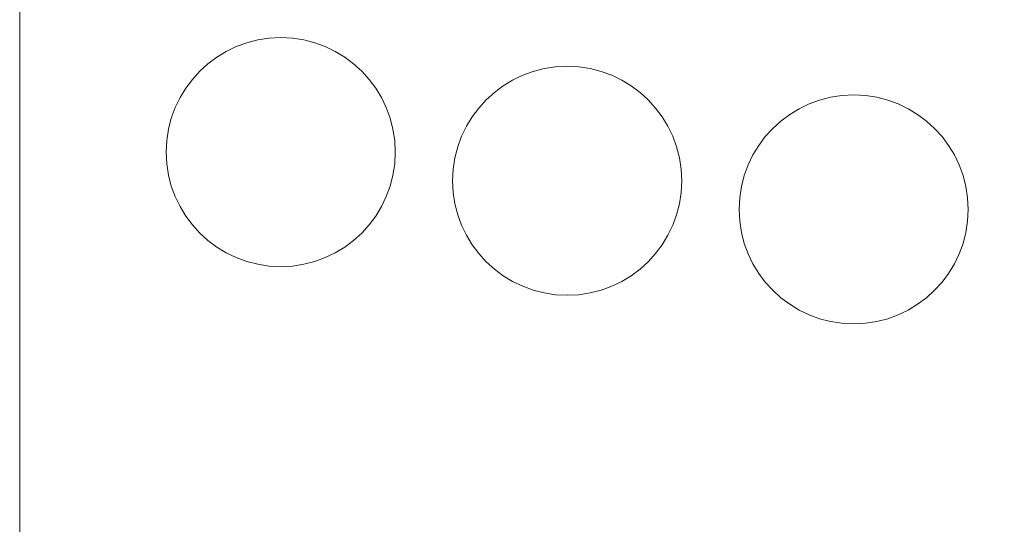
# Model space of a CAD drawing. Header units: millimetres. Extents: x 7 to 595, y -296 to -6.
# Tile 30 of 131: x 9 to 43, y -43 to -25. Entities that reach past the tile are written whole.
import ezdxf

# ---------------------------------------------------------------- set-up
doc = ezdxf.new("R2010")
doc.units = ezdxf.units.MM
doc.header["$MEASUREMENT"] = 0
doc.layers.add('Layer 1', color=7, linetype='Continuous', lineweight=0)

# ---------------------------------------------------------------- blocks, each defined once
blk = doc.blocks.new('Block_0')
at = {"layer": 'Layer 1', "color": 240, "lineweight": 0, "true_color": 0xed2224}
for points, knots in [([(13.607, -5.532), (13.607, -5.532), (161.807, -5.532), (161.807, -5.532), (164.557, -5.532), (166.807, -7.782), (166.807, -10.532), (166.807, -10.532), (166.807, -79.532), (166.807, -79.532), (166.807, -79.532), (8.607, -79.532), (8.607, -79.532), (8.607, -79.532), (8.607, -10.532), (8.607, -10.532), (8.607, -7.782), (10.857, -5.532), (13.607, -5.532)], [0, 0, 0, 0, 1, 1, 1, 2, 2, 2, 3, 3, 3, 4, 4, 4, 5, 5, 5, 6, 6, 6, 6]), ([(17.72, -33.532), (19.923, -33.532), (21.72, -31.736), (21.72, -29.532), (21.72, -27.329), (19.923, -25.532), (17.72, -25.532), (15.517, -25.532), (13.72, -27.329), (13.72, -29.532), (13.72, -31.736), (15.517, -33.532), (17.72, -33.532)], [0, 0, 0, 0, 1, 1, 1, 2, 2, 2, 3, 3, 3, 4, 4, 4, 4]), ([(27.72, -34.532), (29.923, -34.532), (31.72, -32.736), (31.72, -30.532), (31.72, -28.329), (29.923, -26.532), (27.72, -26.532), (25.517, -26.532), (23.72, -28.329), (23.72, -30.532), (23.72, -32.736), (25.517, -34.532), (27.72, -34.532)], [0, 0, 0, 0, 1, 1, 1, 2, 2, 2, 3, 3, 3, 4, 4, 4, 4]), ([(37.72, -35.532), (39.923, -35.532), (41.72, -33.736), (41.72, -31.532), (41.72, -29.329), (39.923, -27.532), (37.72, -27.532), (35.517, -27.532), (33.72, -29.329), (33.72, -31.532), (33.72, -33.736), (35.517, -35.532), (37.72, -35.532)], [0, 0, 0, 0, 1, 1, 1, 2, 2, 2, 3, 3, 3, 4, 4, 4, 4])]:
    blk.add_open_spline(points, degree=3, knots=knots, dxfattribs=at)

msp = doc.modelspace()

# ---------------------------------------------------------------- block references
at = {"layer": 'Layer 1'}
msp.add_blockref('Block_0', (0, 0), dxfattribs=at)

doc.saveas('drawing.dxf')
